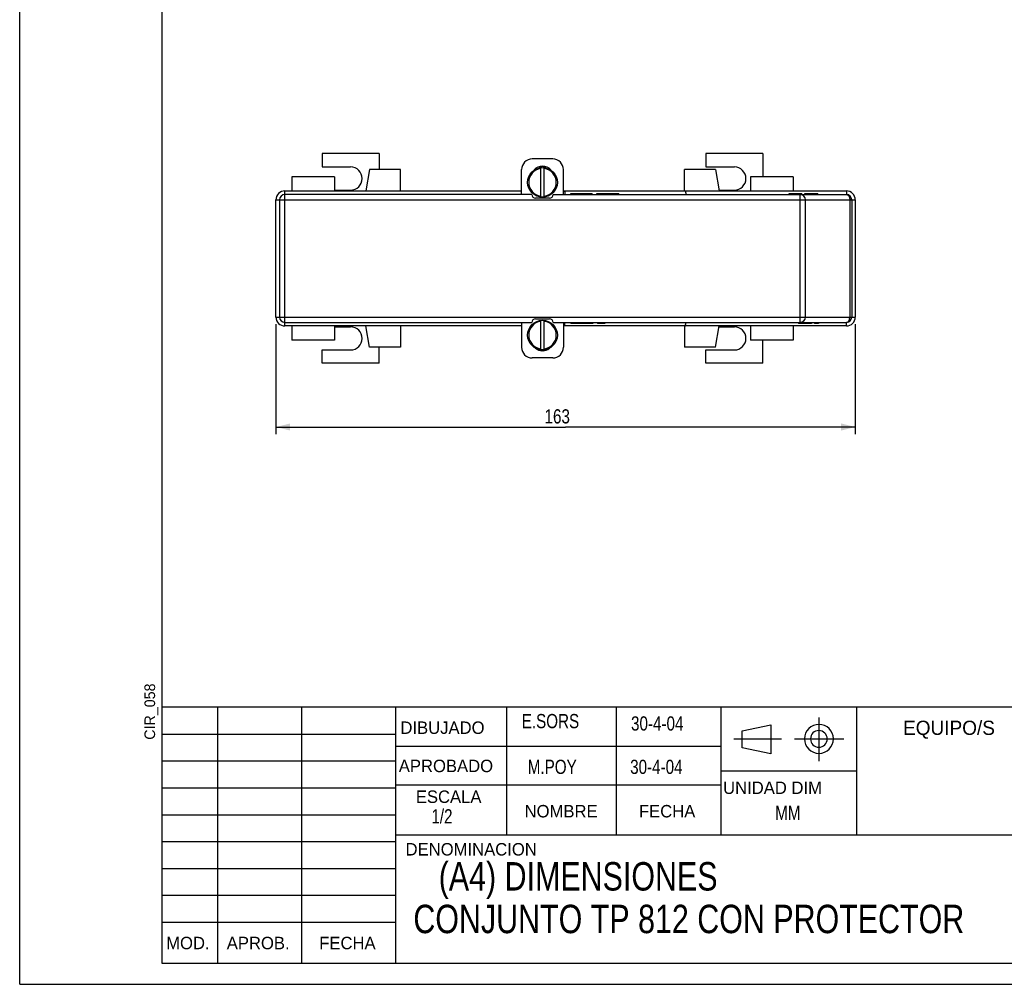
# Model space of a CAD drawing. Extents: x 0 to 210, y 0 to 297.
# Tile 1 of 5: x 0 to 139, y 0 to 136. Entities that reach past the tile are written whole.
import ezdxf
from ezdxf.enums import TextEntityAlignment as Align

# ---------------------------------------------------------------- set-up
doc = ezdxf.new("R2010")
doc.units = 0
doc.header["$LTSCALE"] = 19.36
doc.header["$MEASUREMENT"] = 0
doc.layers.get('0').update_dxf_attribs({"linetype": 'CONTINUOUS'})
doc.styles.get("Standard").update_dxf_attribs({"font": 'txt', "width": 0.8})
doc.dimstyles.new('DIMSTYLE_1', dxfattribs={"dimtxt": 2, "dimasz": 2, "dimexe": 0.18, "dimexo": 0.0625, "dimgap": 0.09, "dimtad": 1, "dimlfac": 2, "dimtxsty": 'STANDARD', "dimcen": 0.09, "dimazin": 3, "dimtp": 0.01, "dimtm": 0.01, "dimtfac": 1, "dimtofl": 0, "dimtmove": 0, "dimatfit": 3, "dimtolj": 1})

# ---------------------------------------------------------------- blocks, each defined once
blk = doc.blocks.new('*D7')
at = {"color": 2, "linetype": 'CONTINUOUS'}
for p, q in [((36.05, 92.91), (36.05, 77.44)), ((117.55, 92.91), (117.55, 77.44)), ((36.05, 78.44), (76.8, 78.44)), ((117.55, 78.44), (76.8, 78.44))]:
    blk.add_line(p, q, dxfattribs=at)
for points in [[(38.05, 78.94), (36.05, 78.44), (38.05, 77.94)], [(115.55, 77.94), (117.55, 78.44), (115.55, 78.94)]]:
    blk.add_solid(points, dxfattribs=at)
at = {"color": 2, "linetype": 'CONTINUOUS', "width": 0.8}
blk.add_text('163', height=2, dxfattribs=at).set_placement((73.84, 78.94))

msp = doc.modelspace()

# ---------------------------------------------------------------- linework, layer by layer
at = {"color": 7, "linetype": 'CONTINUOUS'}
for p, q in [((0, 0), (0, 297)), ((20, 283), (20, 3)), ((42.5525, 116.9145), (42.5525, 115.0395)), ((50.5525, 116.9145), (42.5525, 116.9145)), ((50.5525, 116.9145), (50.5525, 114.6645)), ((104.5525, 116.9145), (96.5525, 116.9145)), ((96.5525, 116.9145), (96.5525, 115.0395)), ((104.5525, 116.9145), (104.5525, 113.6645)), ((42.5525, 115.0395), (46.5525, 115.0395)), ((75.0025, 116.1645), (72.1025, 116.1645)), ((73.0477, 114.8922), (73.4929, 115.1492)), ((73.6121, 115.1492), (74.0572, 114.8922)), ((96.5525, 115.0395), (100.5525, 115.0395)), ((38.3025, 113.6645), (38.3025, 111.6645)), ((44.3025, 113.6645), (38.3025, 113.6645)), ((44.3025, 113.6645), (44.3025, 111.6645)), ((49.2025, 114.6645), (48.7025, 111.6645)), ((53.5525, 114.6645), (49.2025, 114.6645)), ((53.5525, 111.6645), (53.5525, 114.6645)), ((70.6025, 111.1645), (70.6025, 114.6645)), ((73.3025, 110.8017), (73.3025, 114.9467)), ((73.8025, 110.8017), (73.8025, 114.9467)), ((76.5025, 111.1645), (76.5025, 114.6645)), ((97.9025, 114.6645), (93.5525, 114.6645)), ((93.5525, 111.6645), (93.5525, 114.6645)), ((97.9025, 114.6645), (98.4025, 111.6645)), ((108.8025, 113.6645), (102.8025, 113.6645)), ((102.8025, 113.6645), (102.8025, 111.6645)), ((108.8025, 113.6645), (108.8025, 111.6645)), ((37.3025, 92.6645), (37.3025, 111.6645)), ((37.3025, 111.6645), (70.6025, 111.6645)), ((72.0525, 111.1645), (37.3025, 111.1645)), ((44.3025, 111.7895), (46.5525, 111.7895)), ((75.0525, 111.1645), (116.3025, 111.1645)), ((76.5025, 111.6645), (116.3025, 111.6645)), ((77.5525, 111.1645), (77.5525, 111.3145)), ((77.5525, 111.3145), (80.5525, 111.3145)), ((77.6358, 111.1645), (77.6358, 111.3145)), ((77.9691, 111.1645), (77.9691, 111.3145)), ((78.3025, 111.1645), (78.3025, 111.3145)), ((78.8025, 111.1645), (78.8025, 111.3145)), ((79.1358, 111.1645), (79.1358, 111.3145)), ((79.7191, 111.1645), (79.7191, 111.3145)), ((80.0525, 111.1645), (80.0525, 111.3145)), ((80.3858, 111.1645), (80.3858, 111.3145)), ((80.4691, 111.1645), (80.4691, 111.3145)), ((80.5525, 111.1645), (80.5525, 111.3145)), ((81.2191, 111.1645), (81.2191, 111.3145)), ((81.2191, 111.3145), (84.3025, 111.3145)), ((81.3025, 111.1645), (81.3025, 111.3145)), ((81.5525, 111.1645), (81.5525, 111.3145)), ((81.8858, 111.1645), (81.8858, 111.3145)), ((82.3025, 111.1645), (82.3025, 111.3145)), ((84.3025, 111.1645), (84.3025, 111.3145)), ((98.3816, 111.7895), (100.5525, 111.7895)), ((108.2525, 111.3145), (110.0525, 111.3145)), ((108.2525, 111.1645), (108.2525, 111.3145)), ((108.3025, 111.1645), (108.3025, 111.3145)), ((108.5025, 111.1645), (108.5025, 111.3145)), ((108.7025, 111.1645), (108.7025, 111.3145)), ((109.0025, 111.1645), (109.0025, 111.3145)), ((109.2025, 111.1645), (109.2025, 111.3145)), ((109.5525, 111.1645), (109.5525, 111.3145)), ((109.7525, 111.1645), (109.7525, 111.3145)), ((109.8025, 93.1645), (109.8025, 111.1645)), ((109.9525, 111.1645), (109.9525, 111.3145)), ((110.0025, 111.1645), (110.0025, 111.3145)), ((110.0525, 111.1645), (110.0525, 111.3145)), ((110.4525, 111.3145), (112.3025, 111.3145)), ((110.4525, 111.1645), (110.4525, 111.3145)), ((110.5525, 111.1645), (110.5525, 111.3145)), ((110.6025, 111.1645), (110.6025, 111.3145)), ((110.6525, 111.1645), (110.6525, 111.3145)), ((110.8025, 111.1645), (110.8025, 111.3145)), ((111.0025, 111.1645), (111.0025, 111.3145)), ((111.2525, 111.1645), (111.2525, 111.3145)), ((111.5025, 111.1645), (111.5025, 111.3145)), ((111.7025, 111.1645), (111.7025, 111.3145)), ((111.9025, 111.1645), (111.9025, 111.3145)), ((112.1025, 111.1645), (112.1025, 111.3145)), ((112.1525, 111.1645), (112.1525, 111.3145)), ((112.3025, 111.1645), (112.3025, 111.3145)), ((116.3025, 111.6645), (116.3025, 111.1645)), ((36.0525, 93.9145), (36.0525, 110.4145)), ((36.0525, 110.4145), (117.5525, 110.4145)), ((36.5525, 110.4145), (36.5525, 93.9145)), ((74.5525, 110.6645), (72.5525, 110.6645)), ((110.5525, 93.9145), (110.5525, 110.4145)), ((116.7846, 110.4145), (116.7846, 93.9145)), ((117.0525, 110.4145), (117.0525, 93.9145)), ((117.5525, 110.4145), (117.5525, 93.9145)), ((36.0525, 93.9145), (117.5525, 93.9145)), ((37.3025, 93.1645), (72.0525, 93.1645)), ((70.6025, 93.1645), (70.6025, 89.6645)), ((72.5525, 93.6645), (74.5525, 93.6645)), ((73.3025, 89.2969), (73.3025, 93.4418)), ((73.8025, 89.2969), (73.8025, 93.4418)), ((75.0525, 93.1645), (116.3025, 93.1645)), ((76.5025, 93.1645), (76.5025, 89.6645)), ((77.5525, 93.1645), (77.5525, 93.0145)), ((80.6358, 93.0145), (77.5525, 93.0145)), ((79.5525, 93.1645), (79.5525, 93.0145)), ((79.9691, 93.1645), (79.9691, 93.0145)), ((80.3025, 93.1645), (80.3025, 93.0145)), ((80.5525, 93.1645), (80.5525, 93.0145)), ((80.6358, 93.1645), (80.6358, 93.0145)), ((81.3025, 93.1645), (81.3025, 93.0145)), ((82.3025, 93.0145), (81.3025, 93.0145)), ((81.8025, 93.1645), (81.8025, 93.0145)), ((82.3025, 93.1645), (82.3025, 93.0145)), ((109.5525, 93.1645), (109.5525, 93.0145)), ((111.4025, 93.0145), (109.5525, 93.0145)), ((109.7025, 93.1645), (109.7025, 93.0145)), ((109.7525, 93.1645), (109.7525, 93.0145)), ((109.9525, 93.1645), (109.9525, 93.0145)), ((110.1525, 93.1645), (110.1525, 93.0145)), ((110.3525, 93.1645), (110.3525, 93.0145)), ((110.6025, 93.1645), (110.6025, 93.0145)), ((110.8525, 93.1645), (110.8525, 93.0145)), ((111.0525, 93.1645), (111.0525, 93.0145)), ((111.2025, 93.1645), (111.2025, 93.0145)), ((111.2525, 93.1645), (111.2525, 93.0145)), ((111.3025, 93.1645), (111.3025, 93.0145)), ((111.4025, 93.1645), (111.4025, 93.0145)), ((111.8025, 93.1645), (111.8025, 93.0145)), ((112.4025, 93.0145), (111.8025, 93.0145)), ((112.1025, 93.1645), (112.1025, 93.0145)), ((112.4025, 93.1645), (112.4025, 93.0145)), ((116.3025, 92.6645), (116.3025, 93.1645)), ((70.6025, 92.6645), (37.3025, 92.6645)), ((38.3025, 92.6645), (38.3025, 90.6645)), ((44.3025, 92.6645), (44.3025, 90.6645)), ((44.3025, 92.5395), (46.5525, 92.5395)), ((49.2025, 89.6645), (48.7025, 92.6645)), ((53.5525, 92.6645), (53.5525, 89.6645)), ((116.3025, 92.6645), (76.5025, 92.6645)), ((93.5525, 92.6645), (93.5525, 89.6645)), ((97.9025, 89.6645), (98.4025, 92.6645)), ((98.3816, 92.5395), (100.5525, 92.5395)), ((102.8025, 92.6645), (102.8025, 90.6645)), ((108.8025, 92.6645), (108.8025, 90.6645)), ((44.3025, 90.6645), (38.3025, 90.6645)), ((108.8025, 90.6645), (102.8025, 90.6645)), ((104.5525, 87.4145), (104.5525, 90.6645)), ((42.5525, 87.4145), (42.5525, 89.2895)), ((42.5525, 89.2895), (46.5525, 89.2895)), ((53.5525, 89.6645), (49.2025, 89.6645)), ((50.5525, 87.4145), (50.5525, 89.6645)), ((73.0477, 89.3514), (73.345, 89.1798)), ((73.7599, 89.1798), (74.0578, 89.3517)), ((97.9025, 89.6645), (93.5525, 89.6645)), ((96.5525, 89.2895), (100.5525, 89.2895)), ((96.5525, 87.4145), (96.5525, 89.2895)), ((50.5525, 87.4145), (42.5525, 87.4145)), ((75.0025, 88.1645), (72.1025, 88.1645)), ((104.5525, 87.4145), (96.5525, 87.4145)), ((207, 39), (20, 39)), ((27.863, 3), (27.863, 39)), ((39.7005, 3), (39.7005, 39)), ((52.851, 39), (52.851, 3)), ((68.5462, 21), (68.5462, 39)), ((83.9519, 21), (83.9519, 39)), ((98.709, 21), (98.709, 39)), ((117.7766, 21), (117.7766, 39)), ((101.6405, 35.6921), (105.6905, 36.5021)), ((105.6905, 36.5021), (105.6905, 32.4521)), ((20, 35.2193), (52.851, 35.2193)), ((101.6405, 33.2621), (101.6405, 35.6921)), ((98.709, 33.4825), (52.851, 33.4825)), ((105.6905, 32.4521), (101.6405, 33.2621)), ((20, 31.4381), (52.851, 31.4381)), ((117.7766, 30), (98.709, 30)), ((98.709, 28.0117), (52.851, 28.0117)), ((20, 27.6568), (52.851, 27.6568)), ((20, 23.8756), (52.851, 23.8756)), ((207, 21), (52.851, 21)), ((20, 20.0943), (52.851, 20.0943)), ((20, 16.3131), (52.851, 16.3131)), ((20, 12.5318), (52.851, 12.5318)), ((20, 8.7506), (52.851, 8.7506)), ((20, 3), (207, 3)), ((0, 0), (210, 0))]:
    msp.add_line(p, q, dxfattribs=at)
at = {"color": 2, "linetype": 'CONTINUOUS'}
for p, q in [((112.433, 37.5519), (112.433, 31.4114)), ((100.4835, 34.5443), (107.1539, 34.5443)), ((108.9984, 34.5443), (115.9288, 34.5443))]:
    msp.add_line(p, q, dxfattribs=at)
at = {"color": 7, "linetype": 'CONTINUOUS'}
for centre in [(73.5525, 112.8742), (73.5525, 91.3694)]:
    msp.add_circle(centre, 2.0875, dxfattribs=at)
for centre, radius, start, end in [((46.5525, 113.4145), 1.625, 270, 90), ((72.1025, 114.6645), 1.5, 90, 180), ((73.5525, 113.6645), 1.5, 39.469032, 140.672085), ((75.0025, 114.6645), 1.5, 0, 90), ((100.5525, 113.4145), 1.625, 270, 90), ((73.5525, 112.8742), 1.945, 97.385059, 262.614955), ((73.5525, 112.8742), 1.945, 277.385059, 82.614955), ((37.3025, 110.4145), 1.25, 90, 180), ((37.3025, 110.4145), 0.75, 90, 180), ((72.5525, 111.1645), 0.5, 180, 270), ((74.5525, 111.1645), 0.5, 270, 360), ((109.8025, 110.4145), 0.75, 0, 90), ((116.3025, 110.4145), 1.25, 0, 90), ((116.3025, 110.4145), 0.75, 0, 90), ((37.3025, 93.9145), 1.25, 180, 270), ((37.3025, 93.9145), 0.75, 180, 270), ((73.5525, 91.3694), 1.945, 97.385059, 262.614955), ((72.5525, 93.1645), 0.5, 90, 180), ((73.5525, 91.3694), 1.945, 277.385059, 82.614955), ((74.5525, 93.1645), 0.5, 0, 90), ((109.8025, 93.9145), 0.75, 270, 360), ((116.3025, 93.9145), 1.25, 270, 360), ((116.3025, 93.9145), 0.75, 270, 360), ((46.5525, 90.9145), 1.625, 270, 90), ((100.5525, 90.9145), 1.625, 270, 90), ((72.1025, 89.6645), 1.5, 180, 270), ((73.5525, 90.6645), 1.5, 229.100388, 309.927182), ((75.0025, 89.6645), 1.5, 270, 360), ((112.4498, 34.5442), 2.0385, 180.008137, 179.991863), ((112.4321, 34.5376), 1.1772, 180.479068, 179.520932)]:
    msp.add_arc(centre, radius, start, end, dxfattribs=at)
for points in [[(76.6279, 111.6645), (76.6426, 111.655), (76.6567, 111.6267), (76.6697, 111.5808), (76.6811, 111.5189), (76.6906, 111.4432), (76.6976, 111.3567), (76.7019, 111.2625), (76.7034, 111.1645)], [(93.6279, 111.6645), (93.6426, 111.655), (93.6567, 111.6267), (93.6697, 111.5808), (93.6811, 111.5189), (93.6906, 111.4432), (93.6976, 111.3567), (93.7019, 111.2625), (93.7034, 111.1645)], [(116.3025, 111.1645), (116.4514, 111.1278), (116.5858, 111.0212), (116.6925, 110.8553), (116.761, 110.6462), (116.7846, 110.4145)], [(76.6279, 92.6645), (76.6426, 92.674), (76.6567, 92.7022), (76.6697, 92.7482), (76.6811, 92.8101), (76.6906, 92.8857), (76.6976, 92.9723), (76.7019, 93.0664), (76.7034, 93.1645)], [(93.6279, 92.6645), (93.6426, 92.674), (93.6567, 92.7022), (93.6697, 92.7482), (93.6811, 92.8101), (93.6906, 92.8857), (93.6976, 92.9723), (93.7019, 93.0664), (93.7034, 93.1645)], [(116.3025, 93.1645), (116.4514, 93.2012), (116.5858, 93.3077), (116.6925, 93.4736), (116.761, 93.6827), (116.7846, 93.9145)]]:
    msp.add_spline(points, degree=3, dxfattribs=at)

# ---------------------------------------------------------------- texts
at = {"color": 2, "linetype": 'CONTINUOUS'}
msp.add_text('CIR_058', height=1.5, rotation=90, dxfattribs=at).set_placement((19.0518, 34.4212))
at = {"color": 2, "linetype": 'CONTINUOUS', "width": 0.8}
for s, p in [('E.SORS', (70.627, 36.0491)), ('30-4-04', (86.007, 35.7161)), ('M.POY', (71.4739, 29.6098)), ('30-4-04', (85.8848, 29.6098)), ('MM', (106.2799, 23.1371)), ('1/2', (57.9179, 22.6486))]:
    msp.add_text(s, height=2, dxfattribs=at).set_placement(p)
at = {"color": 2, "linetype": 'CONTINUOUS'}
for s, p in [('DIBUJADO', (53.5668, 35.2441)), ('APROBADO', (53.3368, 29.8644)), ('UNIDAD DIM', (98.9577, 26.7898)), ('DENOMINACION', (54.289, 18.1293))]:
    msp.add_text(s, height=1.75, dxfattribs=at).set_placement(p)
for s, height, p in [('EQUIPO/S', 2, (130.7399, 35.1023)), ('ESCALA', 1.75, (60.346, 25.5303)), ('NOMBRE', 1.75, (76.1688, 23.492)), ('FECHA', 1.75, (91.0864, 23.492)), ('MOD.', 1.75, (23.6624, 4.9378)), ('APROB.', 1.75, (33.5539, 4.9378)), ('FECHA', 1.75, (46.1074, 4.9378))]:
    msp.add_text(s, height=height, dxfattribs=at).set_placement(p, align=Align.CENTER)
at = {"linetype": 'CONTINUOUS', "width": 0.8}
for s, p in [('   (A4) DIMENSIONES', (55.3823, 13.2005)), ('CONJUNTO TP 812 CON PROTECTOR', (55.3823, 7.2005))]:
    msp.add_text(s, height=4, dxfattribs=at).set_placement(p)

# ---------------------------------------------------------------- dimensions: what is measured, and where the dimension line sits
at = {"color": 2, "linetype": 'CONTINUOUS'}
dim = msp.add_linear_dim(base=(117.5525, 78.4368), p1=(36.0525, 92.9145), p2=(117.5525, 92.9145), dimstyle='DIMSTYLE_1', dxfattribs=at)
dim.commit()
dim.dimension.update_dxf_attribs({"geometry": '*D7', "text_midpoint": (76.2379, 79.9368), "dimtype": 160})

doc.saveas('drawing.dxf')
